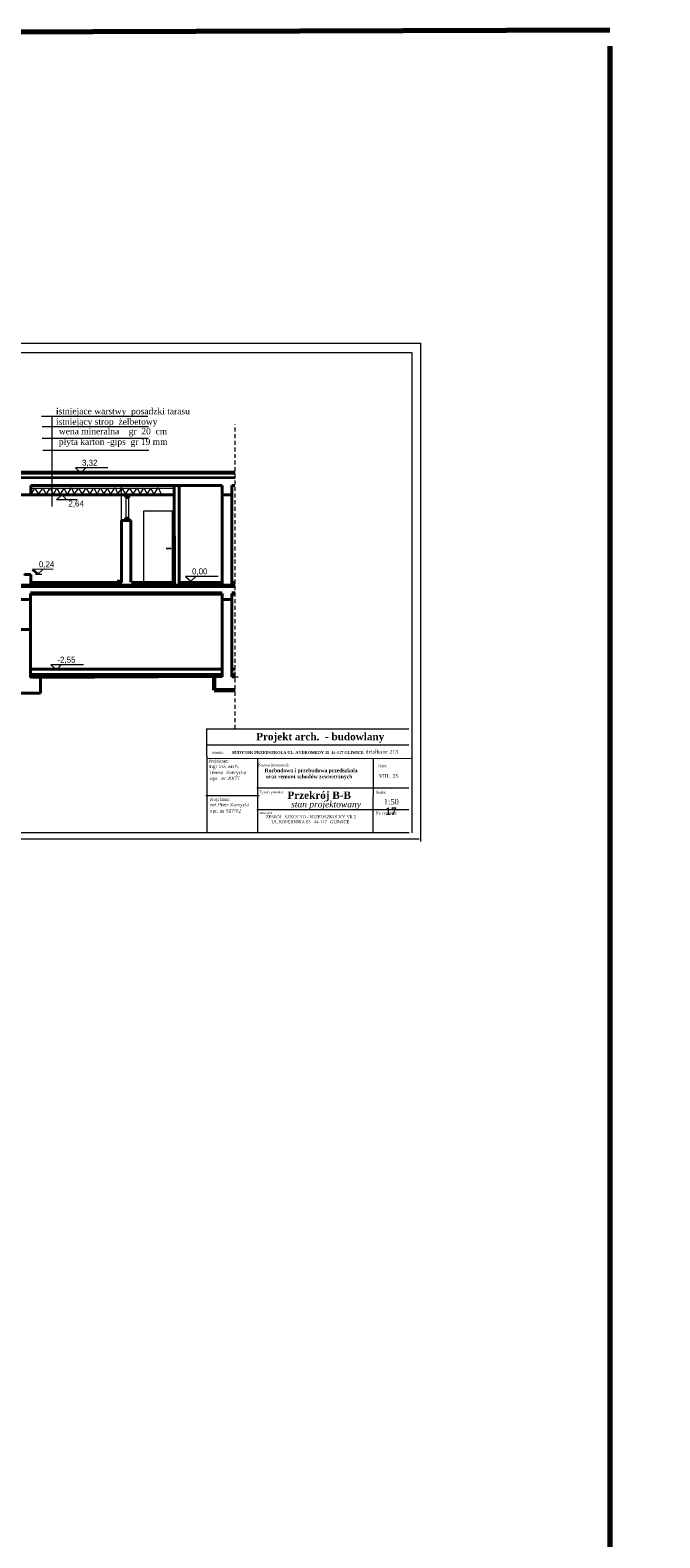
# Model space of a CAD drawing. Header units: millimetres. Extents: x 71367 to 297009, y -32559 to 7655.
# Tile 17 of 17: x 106205 to 108113, y -27992 to -23426. Entities that reach past the tile are written whole.
import ezdxf

# ---------------------------------------------------------------- set-up
doc = ezdxf.new("R2010")
doc.units = ezdxf.units.MM
doc.linetypes.add('2_LKR', pattern=[20, 12, -8])
doc.layers.get('0').update_dxf_attribs({"lineweight": 70})
doc.layers.add('wymiarowanie', color=7, linetype='Continuous', lineweight=30)
doc.styles.get("Standard").update_dxf_attribs({"font": 'phagspa.ttf'})

msp = doc.modelspace()

# ---------------------------------------------------------------- linework, layer by layer
at = {"color": 3, "lineweight": 70}
for p, q in [((107961.4, -23425.8), (71374.3, -23541.5)), ((107961.4, -23474.3), (107961.4, -32001.9))]:
    msp.add_line(p, q, dxfattribs=at)
at = {"lineweight": 20}
for p, q in [((105300.3, -24373.8), (107387.4, -24373.8)), ((107387.4, -24373.8), (107387.4, -25883.5)), ((105297.7, -24402.2), (107361.6, -24402.2)), ((107361.6, -24402.2), (107361.6, -25856.8)), ((106482, -25107.4), (106481.5, -24805.6)), ((106494.8, -24842.1), (106494.8, -24909.4)), ((106503.5, -24842.1), (106503.5, -24909.4)), ((106617.6, -24994.8), (106632.1, -24994.8)), ((106617.6, -24996.1), (106632.1, -24996.1)), ((106815.9, -25384.5), (106835.7, -25384.5)), ((106741, -25541.6), (107352.2, -25541.6)), ((106741, -25590.1), (107352.2, -25590.1)), ((106740, -25631.2), (107360.3, -25631.9)), ((106737, -25744.1), (106898.9, -25744.3)), ((106740.6, -25830.6), (106740.6, -25856.7)), ((105291.9, -25875.3), (107384.1, -25875.3)), ((107353.5, -25856.7), (105319.8, -25856.7))]:
    msp.add_line(p, q, dxfattribs=at)
at = {"color": 0, "lineweight": 20}
for p, q in [((106239.9, -24595.2), (106561.3, -24595.2)), ((106270.6, -24593.9), (106270.6, -24868.6)), ((106242, -24626.4), (106563.3, -24626.4)), ((106241.8, -24661.4), (106563.1, -24661.4)), ((106243.8, -24697.9), (106565.2, -24697.9)), ((106207, -24833.2), (106219.7, -24813.4)), ((106207.2, -24812.9), (106642, -24813.2)), ((106219.7, -24813.4), (106230.8, -24832.2)), ((106230.8, -24832.2), (106243.2, -24813.4)), ((106243.2, -24813.4), (106253.9, -24832.5)), ((106253.9, -24832.5), (106266, -24812.8)), ((106266, -24812.8), (106275.7, -24832.5)), ((106275.7, -24832.5), (106286.1, -24812.8)), ((106286.1, -24812.8), (106296.5, -24831.9)), ((106296.5, -24831.9), (106307.8, -24813.8)), ((106307.8, -24813.8), (106316.9, -24833.5)), ((106316.9, -24833.5), (106330.3, -24811.4)), ((106330.3, -24811.4), (106339, -24831.9)), ((106339, -24832.4), (106351.7, -24812.6)), ((106351.7, -24812.6), (106362.8, -24831.4)), ((106362.8, -24831.4), (106375.2, -24812.6)), ((106375.2, -24812.6), (106385.9, -24831.7)), ((106385.9, -24831.7), (106398, -24812)), ((106398, -24812), (106407.7, -24831.7)), ((106407.7, -24831.7), (106418.1, -24812)), ((106418.1, -24812), (106428.5, -24831.1)), ((106428.5, -24831.1), (106439.9, -24813)), ((106439.9, -24813), (106448.9, -24832.7)), ((106448.9, -24832.7), (106462.3, -24810.6)), ((106462.3, -24810.6), (106471, -24831.1)), ((106470, -24832.4), (106482.7, -24812.6)), ((106482.7, -24812.6), (106493.8, -24831.4)), ((106493.8, -24831.4), (106506.2, -24812.6)), ((106506.2, -24812.6), (106516.9, -24831.7)), ((106516.9, -24831.7), (106529, -24812)), ((106529, -24812), (106538.7, -24831.7)), ((106538.7, -24831.7), (106549.1, -24812)), ((106549.1, -24812), (106559.4, -24831.1)), ((106559.4, -24831.1), (106570.8, -24813)), ((106570.8, -24813), (106579.9, -24832.7)), ((106579.9, -24832.7), (106593.3, -24810.6)), ((106593.3, -24810.6), (106602, -24831.1)), ((106550.1, -25097.9), (106550.1, -24882.2)), ((106550.1, -24882.2), (106635.4, -24882.2)), ((106635.4, -24882.2), (106635.4, -25097.9)), ((106184.6, -25074.9), (106206.9, -25074.9)), ((106221.1, -25073.7), (106240.3, -25073.7))]:
    msp.add_line(p, q, dxfattribs=at)
at = {"linetype": '2_LKR', "lineweight": 20}
msp.add_line((106826.4, -25541.6), (106826.4, -24619.9), dxfattribs=at)
at = {"lineweight": 40}
for p, q in [((106173.9, -24781.8), (106826.6, -24780.8)), ((106207, -24804.9), (106786.8, -24805.1)), ((106642.4, -25109.1), (106641.9, -24805)), ((106657, -25109.1), (106656.8, -24805)), ((106786.8, -24805.1), (106786.8, -25109.1)), ((106815.9, -24805.1), (106815.9, -25109)), ((106815.9, -24805.1), (106825.8, -24805.1)), ((106481.7, -24910.5), (106482, -25098.7)), ((106482, -24910.5), (106511.1, -24910.5)), ((106510, -24910.7), (106510, -25097.5)), ((106207.4, -25149.9), (106175.9, -25149.8)), ((106816.9, -25149.9), (106785.4, -25149.8)), ((106786.8, -25132.3), (106786.8, -25384.3)), ((106815.9, -25132.3), (106815.9, -25384.5)), ((106174.5, -25241.3), (106209.5, -25241.3)), ((106206.6, -25386), (106786.7, -25383.7)), ((106236.3, -25385.7), (106236.3, -25433.7)), ((106815.9, -25377.4), (106826.4, -25377.4)), ((106815.9, -25384.5), (106826.4, -25384.5)), ((106151.6, -25433.7), (106236.2, -25433.7))]:
    msp.add_line(p, q, dxfattribs=at)
at = {"lineweight": 60}
for p, q in [((106174.1, -24766.2), (106826.4, -24765.2)), ((106826.2, -25109), (106175.5, -25109.3)), ((106206.5, -25132.3), (106786.8, -25132.3)), ((106815.9, -25132.3), (106826.4, -25132.3)), ((106762.9, -25383.6), (106762.9, -25424.9)), ((106762.9, -25424.9), (106826.5, -25424.9))]:
    msp.add_line(p, q, dxfattribs=at)
at = {"color": 0, "lineweight": 40}
for p, q in [((106175.5, -24833.5), (106641.9, -24833.4)), ((106206.9, -24805), (106206.9, -24833.5)), ((106495.1, -24841.5), (106495.1, -24834.1)), ((106503.8, -24841.5), (106495.1, -24841.5)), ((106495.3, -24834.5), (106503.8, -24834.5)), ((106503.8, -24834.5), (106503.8, -24841.5)), ((106786.8, -24833.4), (106816.3, -24833.4)), ((106494.4, -24910.5), (106494.4, -24903.1)), ((106503.1, -24910.5), (106494.4, -24910.5)), ((106494.6, -24903.5), (106503.1, -24903.5)), ((106503.1, -24903.5), (106503.1, -24910.5)), ((106206.8, -25075), (106188.4, -25075)), ((106207, -25109.2), (106206.9, -25074.9)), ((106482, -25098.7), (106207, -25098.7)), ((106642.4, -25098.7), (106512, -25098.7)), ((106786.8, -25098.7), (106657, -25098.7)), ((106826.6, -25098.7), (106815.9, -25098.7)), ((106206.6, -25132.4), (106206.6, -25386.7)), ((106207, -25361.2), (106786.8, -25361.2)), ((106210.1, -25377.3), (106785.8, -25377.3)), ((106815.9, -25361.2), (106826.4, -25361.2))]:
    msp.add_line(p, q, dxfattribs=at)
at = {"color": 0, "lineweight": 35}
msp.add_line((106212.1, -25059.4), (106229.3, -25073.7), dxfattribs=at)
at = {"color": 1, "lineweight": 20}
msp.add_line((106482.4, -25093.2), (106468.3, -25093.2), dxfattribs=at)
at = {"lineweight": 9}
for p, q in [((106740.6, -25624.8), (106740.6, -25541.2)), ((106740.6, -25624.8), (106740.6, -25830.6)), ((106894.2, -25631.2), (106893.9, -25856.1)), ((107244.6, -25631.6), (107243.9, -25856.7)), ((106891.7, -25720.2), (107352.4, -25720.7)), ((106891.7, -25786.1), (107352.5, -25786.8))]:
    msp.add_line(p, q, dxfattribs=at)
at = {"layer": 'wymiarowanie', "lineweight": 20}
for points in [[(106440.9, -24751.7), (106342.3, -24751.7), (106359, -24766.2), (106374, -24751.7)], [(106347.4, -24848.1), (106284.8, -24848.2), (106301.3, -24833.5), (106316.5, -24847.9)], [(106274.5, -25058.6), (106211.9, -25059.1), (106228.6, -25073.7), (106243.6, -25059.1)], [(106774.5, -25080.6), (106675.9, -25080.6), (106692.5, -25095.1), (106707.6, -25080.6)], [(106366.5, -25348.3), (106267.9, -25348.3), (106284.5, -25362.9), (106299.6, -25348.3)]]:
    msp.add_lwpolyline(points, dxfattribs=at)

# ---------------------------------------------------------------- texts
at = {"lineweight": 9, "attachment_point": 1}
for s, insert, char_height, width in [('{\\fTimes New Roman|b1|i0|c238|p18;   i\\fTimes New Roman|b0|i0|c238|p18;stniejace warstwy  posadzki tarasu  \\fTimes New Roman|b1|i0|c238|p18;          \\P  \\fTimes New Roman|b0|i0|c238|p18; istniejący strop  żelbetowy}', (106261.9, -24570.2), 19.04, 577.095), ('{\\fTimes New Roman|b1|i0|c238|p18;   \\fTimes New Roman|b0|i0|c238|p18;wena mineralna    gr  20  cm   \\fTimes New Roman|b1|i0|c238|p18;       \\P  \\fTimes New Roman|b0|i0|c238|p18; płyta karton -gips  gr 19 mm}', (106270.6, -24631.1), 19.04, 577.095), ('{\\fTimes New Roman|b1|i0|c238|p18;               \\P  \\fTimes New Roman|b0|i0|c238|p18; działka nr 213}', (107208.8, -25587.5), 11.2, 339.468), ('{\\fTimes New Roman|b1|i0|c238|p18;               \\PRozbudowa i przebudowa przedszkola\\P oraz remont schodów zewnetrznych}', (106915.4, -25643.6), 11.2, 339.468), ('{\\fTimes New Roman|b1|i0|c238|p18;               \\P  \\fTimes New Roman|b0|i0|c238|p18; \\fTimes New Roman|b0|i1|c238|p18;stan projektowany}', (106974.2, -25729.1), 19.04, 577.095), ('{\\fTimes New Roman|b0|i0|c238|p18;\\H0.625x;  Inwestor       \\P         \\H1.2857x;ZESPÓŁ  SZKOLNO - PRZEDSZKOLNY NR 2  \\P            UL.KOPERNIKA 63   44-117   GLIWICE  \\P  \\H1.2444x; }', (106895.1, -25792.6), 11.2, 473.746), ('{\\fTimes New Roman|b1|i0|c238|p18;  17}', (107281.5, -25780.1), 22.4, 41.334), ('{\\fTimes New Roman|b1|i0|c238|p18;  }', (108113, -27509.2), 22.4, 41.334)]:
    msp.add_mtext(s, dxfattribs=dict(at, insert=insert, char_height=char_height, width=width))
for s, insert, char_height in [('{\\fTimes New Roman|b1|i0|c238|p18; Projekt arch.  - budowlany}', (106881.4, -25554.2), 22.4), ('{\\fTimes New Roman|b0|i0|c238|p18;\\H1.2x;obiekt:       \\fTimes New Roman|b1|i0|c238|p18; BUDYNEK PRZEDSZKOLA UL. ANDROMEDY 36  44-117 GLIWICE}', (106755.8, -25609.4), 7), ('{\\fTimes New Roman|b0|i0|c238|p18;Projektant:\\P\\H1.2x;mgr inż. arch.\\PTeresa  Zarzycka \\P upr.  nr 20/77}', (106745.5, -25634.9), 9.1), ('{\\fTimes New Roman|b0|i0|c238|p18;\\H1.2x;Nazwa inwestycji:}', (106896, -25646.8), 7), ('{\\fTimes New Roman|b0|i0|c238|p18;\\H1.2x;Data:}', (107259.9, -25650.4), 7), ('{\\fTimes New Roman|b0|i0|c238|p18;\\H1.6x;VIII.  25}', (107261.6, -25679), 7), ('{\\fTimes New Roman|b0|i0|c238|p18;Projektant:\\P\\H1.2x;inż Piotr Zarzycki\\Pupr. nr 517/02}', (106749.4, -25751.1), 9.1), ('{\\fTimes New Roman|b0|i0|c238|p18;\\H1.2x;Tytuł rysunku:}', (106898.9, -25729.3), 7), ('{\\fTimes New Roman|b1|i0|c238|p18; Przekrój B-B}', (106976.1, -25731.8), 22.4), ('{\\fTimes New Roman|b0|i0|c238|p18;\\H1.2x;Skala:}', (107252.5, -25729.5), 7), ('{\\fTimes New Roman|b0|i0|c238|p18;\\H1.6x;1:50}', (107277, -25754.3), 10.5), ('{\\fTimes New Roman|b0|i0|c238|p18;\\H1.2x;Nr. rysunku:}', (107252.5, -25792.3), 7)]:
    msp.add_mtext(s, dxfattribs=dict(at, insert=insert, char_height=char_height))
at = {"layer": 'wymiarowanie', "lineweight": 20, "char_height": 18, "width": 110.972, "attachment_point": 1}
for s, insert in [('3,32\\P{\\H0.8889x; }', (106362.1, -24727.1)), ('2,64\\P{\\H0.8889x; }', (106321, -24850.6)), ('0,24\\P{\\H0.8889x; }', (106231.7, -25034.5)), ('0,00\\P{\\H0.8889x; }', (106695.6, -25056)), ('-2,55\\P{\\H0.8889x; }', (106287.6, -25323.7))]:
    msp.add_mtext(s, dxfattribs=dict(at, insert=insert))

doc.saveas('drawing.dxf')
